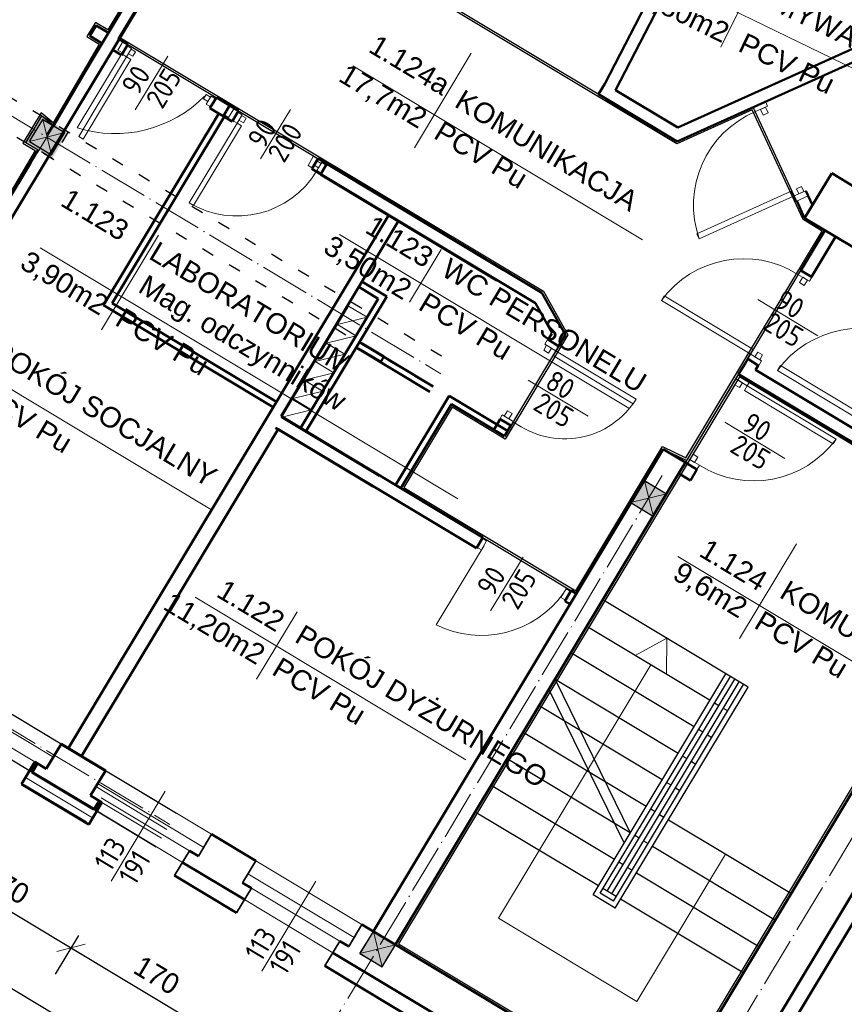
# Model space of a CAD drawing. Header units: millimetres. Extents: x -642 to 14033, y 1994 to 13520.
# Tile 32 of 72: x 8977 to 9776, y 2718 to 3672. Entities that reach past the tile are written whole.
import ezdxf

# ---------------------------------------------------------------- set-up
doc = ezdxf.new("R2010")
doc.units = ezdxf.units.MM
doc.linetypes.add('ACAD_ISO03W100', pattern=[30, 12, -18])
doc.linetypes.add('ACAD_ISO04W100', pattern=[30.5, 24, -3, 0.5, -3])
for name, color, linetype, lineweight in [('drzwi', 140, 'Continuous', 13), ('KOMINY', 43, 'Continuous', 15), ('ocieplenie', 60, 'BATTING', 9), ('okno', 2, 'Continuous', 13), ('okno widok', 8, 'Continuous', 15), ('opisy drzwi', 40, 'Continuous', 13), ('opisy pom', 3, 'Continuous', 18), ('podciąg', 10, 'ACAD_ISO03W100', 25), ('schody', 21, 'Continuous', 25), ('sciany', 4, 'Continuous', 35), ('symetria', 7, 'ACAD_ISO04W100', 9), ('słupy', 2, 'Continuous', 30), ('wymiary', 1, 'Continuous', 13), ('ściana', 4, 'Continuous', 50)]:
    doc.layers.add(name, color=color, linetype=linetype, lineweight=lineweight)
doc.layers.add('POWIERZCHNIA', color=123, linetype='Continuous', plot=False)
doc.styles.add('ISO', font='isocp.shx')
doc.styles.add('SYSTEM', font='TXT')
doc.linetypes.add('BATTING', pattern='A,0.0001,-0.1,[134,ltypeshp.shx,S=0.1,R=0,X=-0.1,Y=0],-0.2,[134,ltypeshp.shx,S=0.1,R=180,X=0.1,Y=0],-0.1', length=0.4001)
doc.dimstyles.new('Jacek2', dxfattribs={"dimscale": 2, "dimtxt": 10, "dimasz": 10, "dimexe": 15, "dimexo": 15, "dimgap": 5, "dimtad": 1, "dimdec": 0, "dimzin": 0, "dimdsep": 46, "dimtxsty": 'Standard', "dimblk": 'OBLIQUE', "dimcen": 0, "dimdle": 5, "dimadec": 1, "dimazin": 0, "dimtfac": 1, "dimtdec": 0, "dimtofl": 0, "dimtmove": 0, "dimatfit": 3, "dimfxl": 1, "dimtolj": 1, "dimtzin": 0, "dimarcsym": 0})

# ---------------------------------------------------------------- blocks, each defined once
blk = doc.blocks.new('_OBLIQUE')
at = {"color": 0, "linetype": 'ByBlock'}
blk.add_line((-0.5, -0.5), (0.5, 0.5), dxfattribs=at)
blk = doc.blocks.new('*D385')
at = {"layer": 'Defpoints', "color": 0, "transparency": 16777216}
for p in [(8903.36, 2897.53), (9049.08, 2809.98), (9026.46, 2772.33)]:
    blk.add_point(p, dxfattribs=at)
at = {"layer": 'wymiary', "color": 0, "lineweight": -2, "transparency": 16777216}
for p, q in [((8887.91, 2871.82), (8865.29, 2834.17)), ((8872.17, 2865.04), (9035.03, 2767.18)), ((9033.63, 2784.26), (9011.01, 2746.62))]:
    blk.add_line(p, q, dxfattribs=at)
at = {"layer": 'wymiary', "color": 0, "lineweight": -2, "transparency": 16777216, "xscale": 20, "yscale": 20, "zscale": 20}
for p, rotation in [((8880.74, 2859.89), 148.9999999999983), ((9026.46, 2772.33), 328.9999999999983)]:
    blk.add_blockref('_OBLIQUE', p, dxfattribs=dict(at, rotation=rotation))
at = {"layer": 'wymiary', "color": 0, "transparency": 16777216, "insert": (8963.9, 2833.25), "char_height": 20, "attachment_point": 5, "rotation": 329}
blk.add_mtext('\\A1;170', dxfattribs=at)
blk = doc.blocks.new('*D391')
at = {"layer": 'Defpoints', "color": 0, "transparency": 16777216}
for p in [(9049.08, 2809.98), (9194.97, 2722.71), (9172.18, 2684.77)]:
    blk.add_point(p, dxfattribs=at)
at = {"layer": 'wymiary', "color": 0, "lineweight": -2, "transparency": 16777216}
for p, q in [((9033.63, 2784.26), (9011.01, 2746.62)), ((9017.89, 2777.48), (9180.75, 2679.62)), ((9179.52, 2697), (9156.73, 2659.06))]:
    blk.add_line(p, q, dxfattribs=at)
at = {"layer": 'wymiary', "color": 0, "lineweight": -2, "transparency": 16777216, "xscale": 20, "yscale": 20, "zscale": 20}
for p, rotation in [((9026.46, 2772.33), 148.9999999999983), ((9172.18, 2684.77), 328.9999999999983)]:
    blk.add_blockref('_OBLIQUE', p, dxfattribs=dict(at, rotation=rotation))
at = {"layer": 'wymiary', "color": 0, "transparency": 16777216, "insert": (9109.62, 2745.7), "char_height": 20, "attachment_point": 5, "rotation": 329}
blk.add_mtext('\\A1;170', dxfattribs=at)
blk = doc.blocks.new('*D392')
at = {"layer": 'Defpoints', "color": 0, "transparency": 16777216}
for p in [(9194.97, 2722.71), (9587.55, 2469.33), (9572.48, 2444.25)]:
    blk.add_point(p, dxfattribs=at)
at = {"layer": 'wymiary', "color": 0, "lineweight": -2, "transparency": 16777216}
for p, q in [((9179.52, 2697), (9156.73, 2659.06)), ((9163.61, 2689.93), (9581.05, 2439.1)), ((9572.1, 2443.62), (9557.02, 2418.54))]:
    blk.add_line(p, q, dxfattribs=at)
at = {"layer": 'wymiary', "color": 0, "lineweight": -2, "transparency": 16777216, "xscale": 20, "yscale": 20, "zscale": 20}
for p, rotation in [((9172.18, 2684.77), 148.9999999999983), ((9572.48, 2444.25), 328.9999999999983)]:
    blk.add_blockref('_OBLIQUE', p, dxfattribs=dict(at, rotation=rotation))
at = {"layer": 'wymiary', "color": 0, "transparency": 16777216, "insert": (9382.63, 2581.66), "char_height": 20, "attachment_point": 5, "rotation": 329}
blk.add_mtext('\\A1;467', dxfattribs=at)
blk = doc.blocks.new('*D589')
at = {"layer": 'Defpoints', "color": 0, "transparency": 16777216}
for p in [(8629.38, 2936.66), (8629.38, 2936.66), (9245.22, 2640.89)]:
    blk.add_point(p, dxfattribs=at)
at = {"layer": 'wymiary', "color": 0, "lineweight": -2, "transparency": 16777216}
for p, q in [((9221.01, 2581.18), (8620.81, 2941.81)), ((9229.77, 2615.17), (9196.99, 2560.61))]:
    blk.add_line(p, q, dxfattribs=at)
at = {"layer": 'wymiary', "color": 0, "lineweight": -2, "transparency": 16777216, "xscale": 20, "yscale": 20, "zscale": 20}
for p, rotation in [((8629.38, 2936.66), 148.9999999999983), ((9212.44, 2586.33), 328.9999999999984)]:
    blk.add_blockref('_OBLIQUE', p, dxfattribs=dict(at, rotation=rotation))
at = {"layer": 'wymiary', "color": 0, "transparency": 16777216, "insert": (8931.21, 2778.64), "char_height": 20, "attachment_point": 5, "rotation": 329}
blk.add_mtext('\\A1;680', dxfattribs=at)
blk = doc.blocks.new('*D636')
at = {"layer": 'Defpoints', "color": 0, "transparency": 16777216}
for p in [(9926.31, 3031.41), (9982.09, 2997.78), (9630, 2539.99)]:
    blk.add_point(p, dxfattribs=at)
at = {"layer": 'wymiary', "color": 0, "lineweight": -2, "transparency": 16777216}
for p, q in [((9952.01, 3015.92), (10007.78, 2982.29)), ((9680.61, 2497.79), (9987.25, 3006.34)), ((9655.69, 2524.5), (9711.46, 2490.87))]:
    blk.add_line(p, q, dxfattribs=at)
at = {"layer": 'wymiary', "color": 0, "lineweight": -2, "transparency": 16777216, "xscale": 20, "yscale": 20, "zscale": 20}
for p, rotation in [((9982.09, 2997.78), 58.91114367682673), ((9685.77, 2506.36), 238.9111436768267)]:
    blk.add_blockref('_OBLIQUE', p, dxfattribs=dict(at, rotation=rotation))
at = {"layer": 'wymiary', "color": 0, "transparency": 16777216, "insert": (9816.8, 2762.4), "char_height": 20, "attachment_point": 5, "rotation": 58.91114}
blk.add_mtext('\\A1;574', dxfattribs=at)

msp = doc.modelspace()

# ---------------------------------------------------------------- hatches: boundary and pattern name
at = {"layer": 'podciąg', "lineweight": -3}
msp.add_hatch(color=256, dxfattribs=at).paths.add_polyline_path([(8997.92, 3579.14), (9023.64, 3563.69), (9008.19, 3537.98), (8982.47, 3553.43)])
at = {"layer": 'słupy', "lineweight": -3}
h = msp.add_hatch(color=256, dxfattribs=at)
h.paths.add_polyline_path([(9003.33, 3558.62), (8992.62, 3565.06), (8986.18, 3554.35), (8996.89, 3547.91)])
h.paths.add_polyline_path([(9003.33, 3558.62), (9009.77, 3569.34), (8999.06, 3575.78), (8992.62, 3565.06)])
h.paths.add_polyline_path([(9003.33, 3558.62), (9005.05, 3557.59), (9011.48, 3568.31), (9009.77, 3569.34)])
h.paths.add_polyline_path([(8996.89, 3547.91), (8998.61, 3546.88), (9005.05, 3557.59), (9003.33, 3558.62)])
h.paths.add_polyline_path([(8998.61, 3546.88), (9007.61, 3541.47), (9014.05, 3552.19), (9005.05, 3557.59)])
h.paths.add_polyline_path([(9005.05, 3557.59), (9014.05, 3552.19), (9020.49, 3562.9), (9011.48, 3568.31)])
h = msp.add_hatch(color=256, dxfattribs=at)
h.paths.add_polyline_path([(9586.46, 3208.25), (9575.74, 3214.68), (9569.31, 3203.97), (9580.02, 3197.53)])
h.paths.add_polyline_path([(9586.46, 3208.25), (9592.9, 3218.96), (9582.18, 3225.4), (9575.74, 3214.68)])
h.paths.add_polyline_path([(9586.46, 3208.25), (9588.17, 3207.22), (9594.61, 3217.93), (9592.9, 3218.96)])
h.paths.add_polyline_path([(9580.02, 3197.53), (9581.73, 3196.5), (9588.17, 3207.22), (9586.46, 3208.25)])
h.paths.add_polyline_path([(9581.73, 3196.5), (9590.74, 3191.09), (9597.17, 3201.81), (9588.17, 3207.22)])
h.paths.add_polyline_path([(9588.17, 3207.22), (9597.17, 3201.81), (9603.61, 3212.52), (9594.61, 3217.93)])
h = msp.add_hatch(color=256, dxfattribs=at)
h.paths.add_polyline_path([(9323.79, 2771.09), (9313.08, 2777.53), (9306.64, 2766.81), (9317.35, 2760.38)])
h.paths.add_polyline_path([(9323.79, 2771.09), (9330.23, 2781.81), (9319.51, 2788.24), (9313.08, 2777.53)])
h.paths.add_polyline_path([(9323.79, 2771.09), (9325.5, 2770.06), (9331.94, 2780.78), (9330.23, 2781.81)])
h.paths.add_polyline_path([(9317.35, 2760.38), (9319.06, 2759.35), (9325.5, 2770.06), (9323.79, 2771.09)])
h.paths.add_polyline_path([(9319.06, 2759.35), (9328.07, 2753.94), (9334.5, 2764.65), (9325.5, 2770.06)])
h.paths.add_polyline_path([(9325.5, 2770.06), (9334.5, 2764.65), (9340.94, 2775.37), (9331.94, 2780.78)])

# ---------------------------------------------------------------- linework, layer by layer
for p, q in [((9362.03, 3208.49), (9362.03, 3208.49)), ((9495.51, 3032.62), (9568.52, 2883.75)), ((9489.59, 3022.75), (9562.59, 2873.89))]:
    msp.add_line(p, q)
at = {"layer": 'drzwi'}
for p, q in [((9078.74, 3644.71), (9032.38, 3567.57)), ((8999.06, 3575.78), (9007.46, 3541.56)), ((9020.49, 3562.9), (8986.03, 3554.44)), ((9582.18, 3225.4), (9590.58, 3191.19)), ((9603.61, 3212.52), (9569.15, 3204.06)), ((9426.69, 3162.65), (9380.32, 3085.51)), ((9603.85, 3072.52), (9573.22, 3055.93)), ((9603.85, 3072.52), (9603.59, 3037.68)), ((9440.67, 2800.94), (9588.4, 3046.8)), ((9660.8, 2863.31), (9574.87, 2720.3)), ((9574.87, 2720.3), (9440.67, 2800.94)), ((9319.51, 2788.24), (9327.91, 2754.03)), ((9340.94, 2775.37), (9306.48, 2766.91))]:
    msp.add_line(p, q, dxfattribs=at)
for points in [[(9081.32, 3648.99), (9077.03, 3651.57), (9071.88, 3643), (9076.17, 3640.42)], [(9184.11, 3586.05), (9179.83, 3588.62), (9174.68, 3580.05), (9178.96, 3577.48)], [(9265.54, 3537.11), (9261.25, 3539.69), (9256.1, 3531.12), (9260.39, 3528.54)], [(9429.26, 3166.94), (9424.98, 3169.51), (9419.82, 3160.94), (9424.11, 3158.37)], [(9510.69, 3118), (9506.4, 3120.57), (9501.25, 3112), (9505.54, 3109.43)]]:
    msp.add_lwpolyline(points, close=True, dxfattribs=at)
for points in [[(9085.09, 3644.61, 0), (9080.8, 3647.18, 0), (9075.9, 3639.02, 0), (9080.19, 3636.45, 0), (9085.09, 3644.61, 0)], [(9084.6, 3643.79, 0), (9088.88, 3641.21, 0), (9086.31, 3636.93, 0), (9082.02, 3639.5, 0), (9084.6, 3643.79, 0)], [(9080.19, 3636.45, 0), (9084.47, 3633.87, 0), (9038.12, 3556.73, 0), (9033.83, 3559.3, 0), (9080.19, 3636.45, 0)], [(9161.74, 3597.44, 0), (9157.46, 3600.01, 0), (9154.88, 3595.73, 0), (9159.17, 3593.15, 0), (9161.74, 3597.44, 0)], [(9162.26, 3598.3, 0), (9166.55, 3595.72, 0), (9161.82, 3587.86, 0), (9157.53, 3590.43, 0), (9162.26, 3598.3, 0)], [(9701.57, 3588.63, 0), (9699.61, 3592.98, 0), (9687.74, 3587.62, 0), (9689.71, 3583.27, 0), (9701.57, 3588.63, 0)], [(9192.23, 3580.23, 0), (9187.95, 3582.8, 0), (9183.05, 3574.64, 0), (9187.33, 3572.07, 0), (9192.23, 3580.23, 0)], [(9699.6, 3587.73, 0), (9702.1, 3582.2, 0), (9697.15, 3579.96, 0), (9694.65, 3585.5, 0), (9699.6, 3587.73, 0)], [(9187.33, 3572.07, 0), (9191.62, 3569.49, 0), (9145.26, 3492.35, 0), (9140.98, 3494.92, 0), (9187.33, 3572.07, 0)], [(9191.74, 3579.41, 0), (9196.03, 3576.83, 0), (9193.45, 3572.55, 0), (9189.17, 3575.12, 0), (9191.74, 3579.41, 0)], [(9268.89, 3533.06, 0), (9264.6, 3535.63, 0), (9262.03, 3531.35, 0), (9266.31, 3528.77, 0), (9268.89, 3533.06, 0)], [(9269.41, 3533.92, 0), (9273.69, 3531.34, 0), (9268.97, 3523.48, 0), (9264.68, 3526.05, 0), (9269.41, 3533.92, 0)], [(9726.75, 3501.24, 0), (9724.52, 3506.19, 0), (9633.06, 3464.89, 0), (9635.3, 3459.94, 0), (9726.75, 3501.24, 0)], [(9738.62, 3506.6, 0), (9740.85, 3501.66, 0), (9728.98, 3496.3, 0), (9726.75, 3501.24, 0), (9738.62, 3506.6, 0)], [(9736.64, 3505.71, 0), (9734.41, 3510.65, 0), (9729.46, 3508.42, 0), (9731.69, 3503.48, 0), (9736.64, 3505.71, 0)], [(9742.13, 3418.77, 0), (9744.59, 3422.86, 0), (9733.43, 3429.56, 0), (9730.97, 3425.47, 0), (9742.13, 3418.77, 0)], [(9740.27, 3419.88, 0), (9737.14, 3414.68, 0), (9732.49, 3417.47, 0), (9735.62, 3422.68, 0), (9740.27, 3419.88, 0)], [(9684.62, 3348.33, 0), (9687.41, 3352.98, 0), (9601.39, 3404.66, 0), (9598.6, 3400.01, 0), (9684.62, 3348.33, 0)], [(9485.55, 3357.77, 0), (9488.34, 3362.42, 0), (9499.5, 3355.71, 0), (9496.71, 3351.06, 0), (9485.55, 3357.77, 0)], [(9487.41, 3356.65, 0), (9484.61, 3352, 0), (9489.26, 3349.21, 0), (9492.06, 3353.86, 0), (9487.41, 3356.65, 0)], [(9496.71, 3351.06, 0), (9493.91, 3346.41, 0), (9571.36, 3299.88, 0), (9574.15, 3304.53, 0), (9496.71, 3351.06, 0)], [(9695.78, 3341.62, 0), (9692.98, 3336.97, 0), (9681.82, 3343.68, 0), (9684.62, 3348.33, 0), (9695.78, 3341.62, 0)], [(9693.92, 3342.74, 0), (9696.71, 3347.39, 0), (9692.06, 3350.18, 0), (9689.27, 3345.53, 0), (9693.92, 3342.74, 0)], [(9797.26, 3280.65, 0), (9800.05, 3285.3, 0), (9714.03, 3336.98, 0), (9711.24, 3332.33, 0), (9797.26, 3280.65, 0)], [(9670.71, 3324.19, 0), (9673.5, 3328.84, 0), (9684.66, 3322.14, 0), (9681.87, 3317.49, 0), (9670.71, 3324.19, 0)], [(9672.57, 3323.07, 0), (9669.78, 3318.42, 0), (9674.43, 3315.63, 0), (9677.22, 3320.28, 0), (9672.57, 3323.07, 0)], [(9681.87, 3317.49, 0), (9679.08, 3312.84, 0), (9765.09, 3261.15, 0), (9767.89, 3265.8, 0), (9681.87, 3317.49, 0)], [(9444.34, 3289.2, 0), (9441.88, 3285.1, 0), (9453.04, 3278.4, 0), (9455.5, 3282.49, 0), (9444.34, 3289.2, 0)], [(9446.2, 3288.08, 0), (9449.33, 3293.28, 0), (9453.98, 3290.49, 0), (9450.85, 3285.28, 0), (9446.2, 3288.08, 0)], [(9624.36, 3247.05, 0), (9621.9, 3242.95, 0), (9633.06, 3236.25, 0), (9635.52, 3240.34, 0), (9624.36, 3247.05, 0)], [(9626.22, 3245.93, 0), (9629.34, 3251.14, 0), (9634, 3248.34, 0), (9630.87, 3243.14, 0), (9626.22, 3245.93, 0)]]:
    msp.add_polyline3d(points, dxfattribs=at)
for centre, radius, start, end in [((9068.94, 3684.05), 122.09, 252.57756, 315.41232), ((9728.28, 3492.58), 98.55, 113.04432, 199.34127), ((9187.33, 3572.07), 90, 239, 329), ((9678.37, 3342.13), 98.55, 57.73935, 144.0363), ((9791.01, 3274.45), 98.55, 57.73935, 144.0363), ((9504.78, 3347.57), 81.63, 232.86415, 328.18243), ((9688.12, 3323.68), 98.55, 237.73935, 324.0363), ((9424.01, 3173.39), 98.14, 243.56649, 324.41901)]:
    msp.add_arc(centre, radius, start, end, dxfattribs=at)
at = {"layer": 'KOMINY', "lineweight": 18}
for p, q in [((9284.65, 3376.7), (9313.47, 3383.86)), ((9273.85, 3358.77), (9302.68, 3365.93)), ((9263.11, 3340.86), (9291.93, 3348.02)), ((9252.31, 3322.93), (9281.13, 3330.09)), ((9241.52, 3304.99), (9270.34, 3312.15)), ((9230.71, 3287), (9259.53, 3294.16))]:
    msp.add_line(p, q, dxfattribs=at)
for points in [[(9284.63, 3376.7), (9295.46, 3394.7), (9313.45, 3383.86), (9302.62, 3365.87)], [(9273.83, 3358.77), (9284.66, 3376.76), (9302.66, 3365.93), (9291.82, 3347.94)], [(9263.09, 3340.86), (9273.92, 3358.85), (9291.91, 3348.02), (9281.08, 3330.03)], [(9252.29, 3322.93), (9263.12, 3340.92), (9281.11, 3330.09), (9270.28, 3312.1)], [(9241.5, 3305), (9252.33, 3322.99), (9270.32, 3312.16), (9259.49, 3294.17)], [(9230.69, 3287), (9241.52, 3304.99), (9259.51, 3294.16), (9248.68, 3276.17)]]:
    msp.add_lwpolyline(points, close=True, dxfattribs=at)
at = {"layer": 'ocieplenie', "linetype": 'BATTING', "ltscale": 3}
for p, q in [((8992.54, 2951.78), (8987.39, 2943.21)), ((9055.11, 2914.18), (9049.96, 2905.61))]:
    msp.add_line(p, q, dxfattribs=at)
at = {"layer": 'ocieplenie', "linetype": 'BATTING', "ltscale": 14}
msp.add_line((8982.24, 2937.55), (9047.38, 2898.41), dxfattribs=at)
at = {"layer": 'okno'}
for p, q in [((8910.68, 3000.97), (8991.25, 2952.55)), ((9050.4, 2928.68), (9119.37, 2887.24)), ((9056.4, 2913.41), (9114.21, 2878.67))]:
    msp.add_line(p, q, dxfattribs=at)
at = {"layer": 'okno widok'}
for p, q in [((8913.96, 3031.66), (9016.82, 2969.86)), ((8902.96, 2993.94), (8988.67, 2942.43)), ((9059.67, 2944.1), (9128.64, 2902.67)), ((9048.67, 2906.38), (9109.06, 2870.1))]:
    msp.add_line(p, q, dxfattribs=at)
at = {"layer": 'opisy drzwi'}
for p, q in [((9120.17, 3637.14), (9088.58, 3585.1)), ((9210.14, 3537.45), (9238.98, 3585.45)), ((9692.06, 3400.96), (9750.24, 3366.01)), ((9469.47, 3322.9), (9527.64, 3287.95)), ((9660.18, 3281.99), (9718.36, 3247.03)), ((9464.5, 3151.3), (9432.91, 3099.25)), ((9016.99, 2970.15), (8914.13, 3031.96)), ((9009.27, 2957.29), (8906.41, 3019.1)), ((8988.85, 2942.73), (8903.13, 2994.23)), ((9162.71, 2882.6), (9059.85, 2944.4)), ((9154.99, 2869.74), (9052.13, 2931.54)), ((9117.74, 2924.24), (9065.33, 2837.02)), ((9141.26, 2866.32), (9055.55, 2917.82)), ((9134.57, 2855.17), (9048.85, 2906.68)), ((9308.43, 2795.04), (9205.57, 2856.84)), ((9300.7, 2782.18), (9197.84, 2843.99)), ((9263.63, 2836.98), (9211.22, 2749.76)), ((9286.98, 2778.76), (9201.27, 2830.26)), ((9280.29, 2767.62), (9194.57, 2819.12))]:
    msp.add_line(p, q, dxfattribs=at)
at = {"layer": 'opisy pom'}
for p, q in [((9703.39, 3742.12), (9656.38, 3645.74)), ((9590.12, 3719.74), (9890.09, 3573.42)), ((9414.41, 3640.06), (9359.18, 3548.15)), ((9299.62, 3627.64), (9580.19, 3459.06)), ((9111.26, 3463.49), (9056.03, 3371.57)), ((9286.62, 3464.24), (9567.18, 3295.66)), ((8996.47, 3451.06), (9401.27, 3207.83)), ((9385.01, 3449.74), (9354.33, 3398.67)), ((8850.46, 3384.67), (9162.67, 3197.07)), ((9729.43, 3164.19), (9674.2, 3072.28)), ((9614.64, 3151.77), (9895.21, 2983.19)), ((9146.78, 3112.41), (9409.12, 2954.78)), ((9245.56, 3098.19), (9206.34, 3032.92))]:
    msp.add_line(p, q, dxfattribs=at)
at = {"layer": 'podciąg'}
for p, q in [((6083.55, 5330.27), (9392.61, 3341.99)), ((6068.1, 5304.56), (9377.16, 3316.28)), ((8986.03, 3554.44), (8998.9, 3575.87)), ((8998.9, 3575.87), (9020.33, 3562.99)), ((9007.46, 3541.56), (9020.33, 3562.99)), ((8986.03, 3554.44), (9007.46, 3541.56)), ((9569.15, 3204.06), (9582.03, 3225.49)), ((9582.03, 3225.49), (9603.46, 3212.62)), ((9590.58, 3191.19), (9603.46, 3212.62)), ((9569.15, 3204.06), (9590.58, 3191.19)), ((9306.48, 2766.91), (9319.36, 2788.34)), ((9319.36, 2788.34), (9340.79, 2775.46)), ((9327.91, 2754.03), (9340.79, 2775.46)), ((9306.48, 2766.91), (9327.91, 2754.03))]:
    msp.add_line(p, q, dxfattribs=at)
at = {"layer": 'podciąg', "lineweight": -3}
msp.add_lwpolyline([(8997.92, 3579.14), (9023.64, 3563.69), (9008.19, 3537.98), (8982.47, 3553.43)], close=True, dxfattribs=at)
at = {"layer": 'POWIERZCHNIA'}
for points in [[(9054.34, 3925.44), (9157.2, 3863.64), (9141.75, 3837.92), (9162.32, 3825.56), (9062.7, 3659.77), (9050.7, 3666.98), (9044.52, 3656.69), (9056.52, 3649.48), (9009.77, 3569.34), (8997.92, 3579.14), (8982.47, 3553.43), (8994.47, 3546.22), (8955.06, 3480.62)], [(8942.01, 3734.62), (9055.02, 3922.7), (9154.45, 3862.95), (9139, 3837.24), (9159.57, 3824.88), (9062.02, 3662.51), (9050.01, 3669.72), (9041.77, 3656.01), (9053.8, 3648.78), (9009.23, 3572.38), (8997.41, 3582.17), (8979.73, 3552.74), (8991.73, 3545.53), (8954.37, 3483.36)], [(9737.48, 3479.97), (9687.74, 3587.62), (9613.85, 3554.25), (9331.85, 3723.7), (9287.46, 3750.37), (9307.29, 3783.36), (9205.21, 3846.46), (9184.6, 3812.17), (9172.6, 3819.38), (9151.78, 3787.56), (9071.73, 3654.34), (9482.89, 3407.69), (9505.53, 3366.74), (9499.06, 3355.98), (9446.53, 3268.54), (9395.1, 3299.45), (9346.17, 3218.02), (9516.32, 3115.78), (9600.45, 3255.8), (9623.13, 3245), (9682.26, 3343.41), (9757.19, 3468.12), (9737.48, 3479.97)]]:
    msp.add_lwpolyline(points, dxfattribs=at)
for points in [[(9735.92, 3478.57), (9686.76, 3584.98), (9613.72, 3552), (9330.82, 3721.98), (9284.72, 3749.68), (9304.56, 3782.69), (9205.88, 3843.69), (9185.29, 3809.43), (9173.22, 3816.68), (9153.47, 3786.5), (9074.48, 3655.03), (9484.38, 3409.13), (9507.84, 3366.7), (9500.78, 3354.95), (9447.21, 3265.8), (9395.78, 3296.7), (9348.91, 3218.7), (9515.63, 3118.53), (9599.67, 3258.39), (9622.35, 3247.59), (9680.54, 3344.44), (9754.45, 3467.44)], [(9341, 2775.47), (9600.61, 2619.48), (9933.11, 3172.86), (9673.5, 3328.84)], [(9343.75, 2776.15), (9599.92, 2622.22), (9930.36, 3172.17), (9674.19, 3326.1)]]:
    msp.add_lwpolyline(points, close=True, dxfattribs=at)
at = {"layer": 'schody'}
for p, q in [((9682.66, 3025.17), (9541.87, 3109.76)), ((9645.78, 3012.33), (9526.42, 3084.05)), ((9630.33, 2986.61), (9510.96, 3058.33)), ((9532.47, 2823.75), (9661.23, 3038.04)), ((9614.87, 2960.9), (9495.51, 3032.62)), ((9539.33, 2825.46), (9665.51, 3035.47)), ((9546.19, 2827.17), (9669.8, 3032.89)), ((9550.48, 2824.6), (9674.09, 3030.32)), ((9552.19, 2817.74), (9678.37, 3027.74)), ((9674.09, 3030.32), (9665.51, 3035.47)), ((9553.9, 2810.88), (9682.66, 3025.17)), ((9654.35, 3007.18), (9650.06, 3009.75)), ((9599.42, 2935.18), (9480.06, 3006.9)), ((9658.63, 3004.6), (9662.92, 3002.03)), ((9583.97, 2909.47), (9464.61, 2981.19)), ((9638.9, 2981.46), (9634.61, 2984.04)), ((9643.18, 2978.89), (9647.47, 2976.31)), ((9568.52, 2883.75), (9449.16, 2955.47)), ((9623.45, 2955.75), (9619.16, 2958.32)), ((9627.73, 2953.17), (9632.02, 2950.6)), ((9607.99, 2930.03), (9603.71, 2932.61)), ((9553.07, 2858.04), (9433.71, 2929.76)), ((9612.28, 2927.46), (9616.57, 2924.88)), ((9537.62, 2832.32), (9418.26, 2904.04)), ((9592.54, 2904.32), (9588.26, 2906.89)), ((9596.83, 2901.74), (9601.12, 2899.17)), ((9605.4, 2896.59), (9724.76, 2824.87)), ((9577.09, 2878.6), (9572.81, 2881.18)), ((9581.38, 2876.03), (9585.66, 2873.45)), ((9589.95, 2870.88), (9709.31, 2799.16)), ((9561.64, 2852.89), (9557.36, 2855.46)), ((9565.93, 2850.31), (9570.21, 2847.74)), ((9574.5, 2845.16), (9693.86, 2773.44)), ((9554.76, 2822.02), (9541.9, 2829.75)), ((9553.9, 2810.88), (9532.47, 2823.75)), ((9552.19, 2817.74), (9539.33, 2825.46)), ((9678.41, 2747.73), (9559.05, 2819.45))]:
    msp.add_line(p, q, dxfattribs=at)
at = {"layer": 'sciany'}
for p, q in [((9004.12, 2948.72), (9016.99, 2970.15)), ((9046.98, 2922.97), (9059.85, 2944.4)), ((9149.84, 2861.17), (9162.71, 2882.6)), ((9126.84, 2842.32), (9141.26, 2866.32)), ((9192.69, 2835.41), (9205.57, 2856.84)), ((9186.84, 2806.26), (9201.27, 2830.26)), ((9295.55, 2773.61), (9308.43, 2795.04)), ((9272.56, 2754.76), (9286.98, 2778.76))]:
    msp.add_line(p, q, dxfattribs=at)
at = {"layer": 'symetria', "linetype": 'ACAD_ISO04W100', "ltscale": 2}
for p, q in [((6075.83, 5317.41), (9384.88, 3329.13)), ((5813.16, 4880.26), (9122.21, 2891.98)), ((8617.3, 2916.56), (9016.21, 3580.46)), ((9478.71, 2371.52), (10152.51, 3492.92)), ((9200.46, 2566.39), (9599.37, 3230.29))]:
    msp.add_line(p, q, dxfattribs=at)
at = {"layer": 'słupy', "lineweight": -3}
for p, q in [((8986.18, 3554.35), (8999.06, 3575.78)), ((8999.06, 3575.78), (9020.49, 3562.9)), ((9007.61, 3541.47), (9020.49, 3562.9)), ((8986.18, 3554.35), (9007.61, 3541.47)), ((9569.31, 3203.97), (9582.18, 3225.4)), ((9582.18, 3225.4), (9603.61, 3212.52)), ((9590.74, 3191.09), (9603.61, 3212.52)), ((9569.31, 3203.97), (9590.74, 3191.09)), ((9306.64, 2766.81), (9319.51, 2788.24)), ((9319.51, 2788.24), (9340.94, 2775.37)), ((9328.07, 2753.94), (9340.94, 2775.37)), ((9306.64, 2766.81), (9328.07, 2753.94))]:
    msp.add_line(p, q, dxfattribs=at)
at = {"layer": 'ściana'}
for p, q in [((9543.75, 3610.37), (9605.27, 3729.62)), ((9554.06, 3604.18), (9615.94, 3724.11)), ((9003.47, 3561.19), (9091.24, 3707.27)), ((9022.74, 3593.27), (9091.24, 3707.27)), ((8756.24, 3126.43), (9101.53, 3701.09)), ((9033.03, 3587.09), (9101.53, 3701.09)), ((9044.52, 3656.69), (9050.7, 3666.98)), ((9050.7, 3666.98), (9062.7, 3659.77)), ((9614.65, 3567.77), (9836.51, 3667.97)), ((9044.52, 3656.69), (9056.52, 3649.48)), ((9072.99, 3653.59), (9081.56, 3648.44)), ((9075.38, 3638.15), (9081.56, 3648.44)), ((9613.85, 3554.25), (9828.35, 3651.12)), ((9066.8, 3643.3), (9075.38, 3638.15)), ((9537.57, 3600.09), (9543.75, 3610.37)), ((9537.57, 3600.09), (9613.85, 3554.25)), ((9614.65, 3567.77), (9554.06, 3604.18)), ((9161.09, 3586.65), (9167.27, 3596.93)), ((9167.27, 3596.93), (9188.7, 3584.06)), ((9613.85, 3554.25), (9544.62, 3595.85)), ((9057.9, 3395.49), (9169.66, 3581.5)), ((9161.09, 3586.65), (9182.52, 3573.77)), ((9180.34, 3589.48), (9174.16, 3579.19)), ((9182.52, 3573.77), (9188.7, 3584.06)), ((9066.13, 3397.54), (9174.81, 3578.41)), ((8745.95, 3132.61), (8994.47, 3546.22)), ((9259.88, 3527.7), (9266.06, 3537.98)), ((9266.07, 3537.98), (9482.89, 3407.69)), ((9259.89, 3527.7), (9476.71, 3397.41)), ((9268.24, 3522.27), (9274.42, 3532.55)), ((9274.42, 3532.55), (9445.38, 3429.83)), ((9268.24, 3522.27), (9439.2, 3419.54)), ((9737.48, 3479.97), (9763.68, 3523.58)), ((9763.68, 3523.58), (9793.68, 3505.55)), ((9744.99, 3492.48), (9738.62, 3506.6)), ((9737.48, 3479.97), (9729.91, 3496.72)), ((9023.67, 2965.74), (9334.24, 3482.61)), ((9230.02, 3287.8), (9343.85, 3477.24)), ((9737.48, 3479.97), (10016.91, 3312.07)), ((9733.76, 3429.13), (9757.19, 3468.12)), ((9744.05, 3422.95), (9767.48, 3461.94)), ((9733.76, 3429.13), (9744.05, 3422.95)), ((9306.26, 3412.63), (9324.21, 3401.83)), ((9309.35, 3417.77), (9332.44, 3403.88)), ((9248.7, 3276.18), (9324.21, 3401.83)), ((9253.85, 3273.09), (9332.44, 3403.88)), ((9482.89, 3407.69), (9505.53, 3366.74)), ((9057.9, 3395.49), (9222.48, 3296.6)), ((9066.13, 3397.54), (9225.57, 3301.75)), ((9476.71, 3397.41), (9492.64, 3368.58)), ((9488.78, 3362.16), (9492.38, 3368.16)), ((9499.06, 3355.98), (9488.78, 3362.16)), ((9499.06, 3355.98), (9505.53, 3366.74)), ((9302.78, 3354.52), (9374.31, 3311.54)), ((9326.58, 3340.62), (9305.52, 3353.27)), ((9305.87, 3359.66), (9377.4, 3316.68)), ((9329.67, 3345.76), (9308.61, 3358.41)), ((9329.67, 3345.76), (9326.58, 3340.62)), ((9679.68, 3339.13), (9682.26, 3343.41)), ((9682.26, 3343.41), (9692.54, 3337.23)), ((9673.5, 3328.84), (9679.68, 3339.13)), ((9689.97, 3332.95), (9692.54, 3337.23)), ((9795, 3269.84), (9689.97, 3332.95)), ((9933.11, 3172.86), (9673.5, 3328.84)), ((9393.05, 3307.68), (9341.03, 3221.11)), ((9449.62, 3273.69), (9393.05, 3307.68)), ((9346.17, 3218.02), (9395.1, 3299.45)), ((9395.1, 3299.45), (9346.17, 3218.02)), ((9446.53, 3268.54), (9395.1, 3299.45)), ((9230.02, 3287.8), (9425.49, 3170.36)), ((9230.7, 3286.99), (9325.38, 3230.11)), ((9442.42, 3285.01), (9436.24, 3274.73)), ((9452.71, 3278.83), (9442.42, 3285.01)), ((9108.81, 3078.31), (9227.27, 3275.46)), ((9224.52, 3276.71), (9319.2, 3219.82)), ((9227.27, 3275.46), (9419.3, 3160.07)), ((9446.53, 3268.54), (9452.71, 3278.83)), ((9449.62, 3273.69), (9446.53, 3268.54)), ((9319.57, 2788.34), (9600.45, 3255.8)), ((9600.45, 3255.8), (9621.88, 3242.93)), ((9617.62, 3235.83), (9621.88, 3242.93)), ((9621.88, 3242.93), (9633.04, 3236.22)), ((9341, 2775.47), (9617.62, 3235.83)), ((9626.71, 3225.68), (9615.55, 3232.38)), ((9633.04, 3236.22), (9626.71, 3225.68)), ((9419.3, 3160.07), (9425.49, 3170.36)), ((9505.02, 3108.57), (9511.2, 3118.86)), ((9511.2, 3118.86), (9516.32, 3115.78)), ((9505.02, 3108.57), (9510.14, 3105.5)), ((9036.71, 2958.31), (9108.81, 3078.31)), ((9600.72, 2619.41), (9864.22, 3057.94)), ((9016.82, 2969.86), (9002.39, 2945.86)), ((9016.82, 2969.86), (9059.67, 2944.1)), ((9016.99, 2970.15), (9059.85, 2944.4)), ((9624.87, 2560.57), (9873.64, 2974.59)), ((8991.25, 2952.55), (8978.38, 2931.12)), ((8993.82, 2951.01), (8988.67, 2942.43)), ((8991.25, 2952.55), (9002.39, 2945.86)), ((8988.67, 2942.43), (9048.67, 2906.38)), ((8988.85, 2942.73), (9048.85, 2906.68)), ((9059.67, 2944.1), (9045.25, 2920.1)), ((8978.38, 2931.12), (9043.52, 2891.98)), ((8981.12, 2929.87), (9041.13, 2893.82)), ((9056.4, 2913.41), (9043.52, 2891.98)), ((9056.4, 2913.41), (9045.25, 2920.1)), ((9053.82, 2914.95), (9048.67, 2906.38)), ((9162.71, 2882.6), (9205.57, 2856.84)), ((9630, 2539.99), (9834.91, 2881.02)), ((9141.26, 2866.32), (9149.84, 2861.17)), ((9134.57, 2855.17), (9194.57, 2819.12)), ((9126.84, 2842.32), (9186.84, 2806.26)), ((9192.69, 2835.41), (9201.27, 2830.26)), ((9308.43, 2795.04), (9600.72, 2619.41)), ((9286.98, 2778.76), (9295.55, 2773.61)), ((9280.29, 2767.62), (9624.87, 2560.57)), ((9272.56, 2754.76), (9630, 2539.99))]:
    msp.add_line(p, q, dxfattribs=at)

# ---------------------------------------------------------------- texts
at = {"layer": 'opisy drzwi', "style": 'ISO'}
for s, rotation, p in [('90', 58.74644, (9091.25, 3597.93)), ('205', 58.74644, (9114.84, 3584.69)), ('90', 59, (9213.49, 3546.18)), ('200', 59, (9232.82, 3532.39)), ('90', 328.99918, (9707, 3394.46)), ('205', 328.99918, (9695.63, 3373.1)), ('205', 328.99918, (9695.63, 3373.1)), ('80', 328.99918, (9484.4, 3316.4)), ('205', 328.99918, (9473.04, 3295.04)), ('205', 328.99918, (9473.04, 3295.04)), ('90', 328.99918, (9675.12, 3275.48)), ('205', 328.99918, (9663.76, 3254.12)), ('205', 328.99918, (9663.76, 3254.12)), ('90', 58.74644, (9435.58, 3112.09)), ('205', 58.74644, (9459.17, 3098.85)), ('113', 59, (9064.83, 2844.8)), ('191', 59, (9088.47, 2831.66)), ('113', 59, (9210.72, 2757.54)), ('191', 59, (9234.37, 2744.4))]:
    msp.add_text(s, height=20, rotation=rotation, dxfattribs=at).set_placement(p)
at = {"layer": 'opisy pom', "char_height": 19.8, "attachment_point": 1, "style": 'SYSTEM'}
for s, insert, rotation in [('{\\fArial|b0|i0|c238|p34;ZMYWALNIA}', (9698.6, 3707.66), 333.99767), ('{\\fArial|b0|i0|c238|p34;4,80m2  PCV Pu}', (9583.72, 3707.66), 333.99767), ('{\\fArial|b0|i0|c238|p34;1.124a}', (9323.75, 3658.89), 329), ('{\\fArial|b0|i0|c238|p34;17,7m2  PCV Pu}', (9294.62, 3630.64), 329), ('{\\fArial|b0|i0|c238|p34;KOMUNIKACJA}', (9407.03, 3605.64), 329), ('{\\fArial|b0|i0|c238|p34;1.123    LABORATORIUM\\P              Mag. odczynników}', (9025.19, 3509.81), 329), ('{\\fArial|b0|i0|c238|p34;1.123}', (9320.39, 3483.74), 329), ('{\\fArial|b0|i0|c238|p34;3,50m2  PCV Pu}', (9279.75, 3464.49), 329), ('{\\fArial|b0|i0|c238|p34;3,90m2  PCV Pu}', (8985.72, 3449.4), 329), ('{\\fArial|b0|i0|c238|p34;WC PERSONELU}', (9394.02, 3442.24), 329), ('{\\fArial|b0|i0|c238|p34;14,60m2    PCV Pu}', (8826.74, 3389.97), 329), ('{\\fArial|b0|i0|c238|p34;POKÓJ SOCJALNY}', (8957.87, 3362.67), 329), ('{\\fArial|b0|i0|c238|p34;1.124}', (9644.16, 3169.95), 329), ('{\\fArial|b0|i0|c238|p34;9,6m2  PCV Pu}', (9618.37, 3147.8), 329), ('{\\fArial|b0|i0|c238|p34;1.122}', (9176.3, 3130.59), 329), ('{\\fArial|b0|i0|c238|p34;KOMUNIKACJA}', (9722.05, 3129.77), 329), ('{\\fArial|b0|i0|c238|p34;11,20m2  PCV Pu}', (9124.55, 3118.48), 329), ('{\\fArial|b0|i0|c238|p34;POKÓJ DYŻURNEGO}', (9252.14, 3086.72), 329)]:
    msp.add_mtext(s, dxfattribs=dict(at, insert=insert, rotation=rotation))

# ---------------------------------------------------------------- dimensions: what is measured, and where the dimension line sits
at = {"layer": 'wymiary'}
dim = msp.add_aligned_dim(p1=(9630, 2539.99), p2=(9926.31, 3031.41), distance=-65.13, dimstyle='Jacek2', dxfattribs=at)
dim.commit()
dim.dimension.update_dxf_attribs({"geometry": '*D636', "text_midpoint": (9816.8, 2762.4)})
dim = msp.add_linear_dim(base=(8629.38, 2936.66), p1=(9245.22, 2640.89), p2=(8629.38, 2936.66), angle=329, dimstyle='Jacek2', override={"dimtmove": 1}, dxfattribs=at)
dim.commit()
dim.dimension.update_dxf_attribs({"geometry": '*D589', "text_midpoint": (8931.21, 2778.64)})
for base, p1, p2, picture, middle in [((9026.46, 2772.33), (8903.36, 2897.53), (9049.08, 2809.98), '*D385', (8963.9, 2833.25)), ((9172.18, 2684.77), (9049.08, 2809.98), (9194.97, 2722.71), '*D391', (9109.62, 2745.7)), ((9572.48, 2444.25), (9194.97, 2722.71), (9587.55, 2469.33), '*D392', (9382.63, 2581.66))]:
    dim = msp.add_linear_dim(base=base, p1=p1, p2=p2, angle=329, dimstyle='Jacek2', dxfattribs=at)
    dim.commit()
    dim.dimension.update_dxf_attribs({"geometry": picture, "text_midpoint": middle})

doc.saveas('drawing.dxf')
